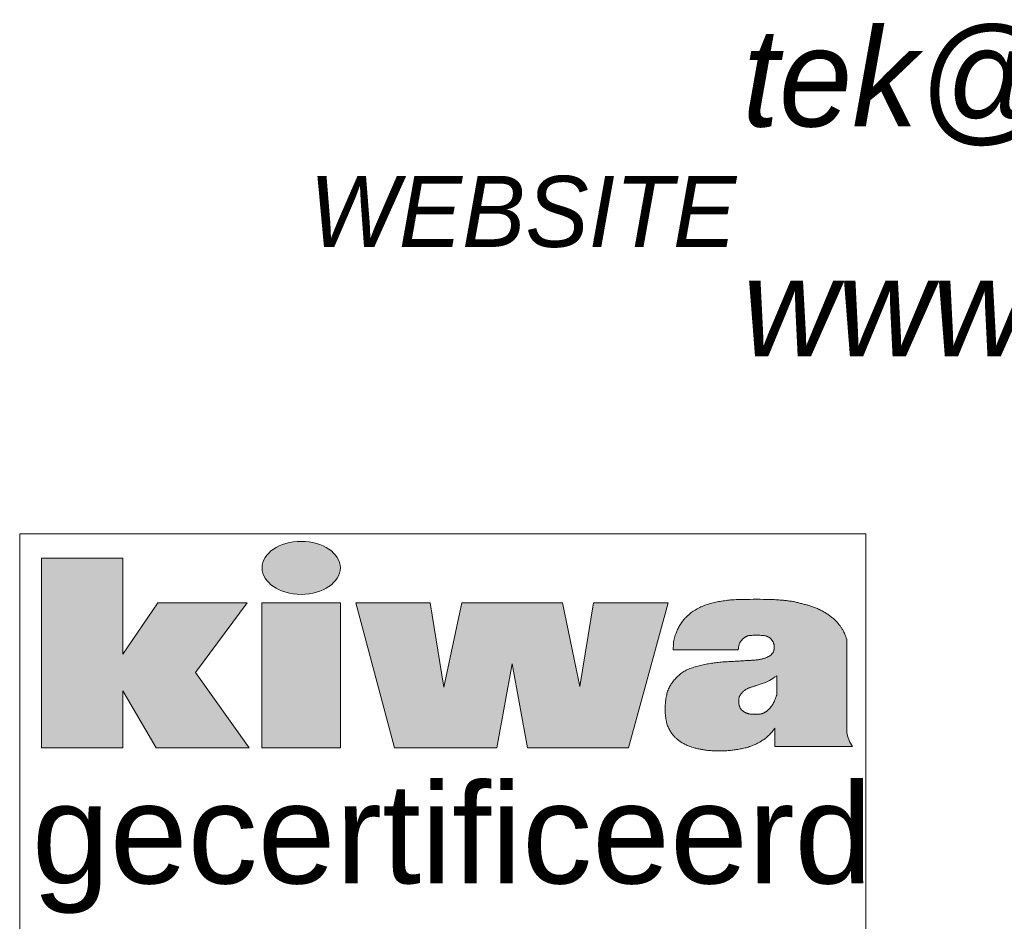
# Model space of a CAD drawing. Header units: millimetres. Extents: x -13501 to 278776, y 0 to 252300.
# Tile 125 of 131: x 262064 to 263868, y 171415 to 173066. Entities that reach past the tile are written whole.
import ezdxf
from ezdxf.enums import TextEntityAlignment as Align

# ---------------------------------------------------------------- set-up
doc = ezdxf.new("R2010")
doc.units = ezdxf.units.MM
doc.header["$LTSCALE"] = 100
doc.layers.get('0').update_dxf_attribs({"linetype": 'CONTINUOUS'})
doc.layers.add('Hulplijnen', color=7, linetype='CONTINUOUS', plot=False)
doc.layers.add('SCHERMER_ONDERHOEK', color=7, linetype='CONTINUOUS')
doc.layers.add('WT-tekst', color=7, linetype='CONTINUOUS')
doc.styles.add('B-01', font='GOTHICI.TTF')
doc.styles.add('cg omega', font='GOTHICI.TTF', dxfattribs={"width": 1.32})
doc.styles.add('CG OMEGA BOLD', font='GOTHICBI.TTF', dxfattribs={"width": 1.32})
doc.styles.add('SANSSERIF', font='sanss___.ttf')

# ---------------------------------------------------------------- blocks, each defined once
blk = doc.blocks.new('iso')
at = {"lineweight": 5}
h = blk.add_hatch(color=256, dxfattribs=at)
h.paths.add_polyline_path([(4.165, 23.666), (2.528, 23.666), (1.889, 22.727), (1.889, 24.481), (0.398, 24.481), (0.398, 21.011), (1.889, 21.011), (1.889, 22.052), (2.498, 21.011), (4.201, 21.011), (3.217, 22.388)])
h.paths.add_polyline_path([(5.873, 23.666), (4.437, 23.666), (4.437, 21.011), (5.873, 21.011)])
edge = h.paths.add_edge_path()
edge.add_ellipse((5.156, 24.305), major_axis=(-0.717, 0), ratio=0.676668, start_angle=0, end_angle=360)
h.paths.add_polyline_path([(7.521, 23.666), (6.157, 23.666), (6.863, 21.011), (8.741, 21.011), (9.019, 22.546), (9.304, 21.011), (11.148, 21.011), (11.88, 23.666), (10.512, 23.666), (10.262, 22.135), (9.944, 23.666), (8.101, 23.666), (7.77, 22.118)])
h.paths.add_polyline_path([(15.147, 22.995), (15.139, 23.023), (15.13, 23.048), (15.122, 23.071), (15.114, 23.091), (15.106, 23.11), (15.098, 23.127), (15.091, 23.143), (15.083, 23.158), (15.075, 23.172), (15.067, 23.185), (15.059, 23.198), (15.051, 23.21), (15.042, 23.222), (15.034, 23.234), (15.025, 23.246), (15.016, 23.257), (15.006, 23.269), (14.996, 23.281), (14.986, 23.293), (14.976, 23.305), (14.965, 23.317), (14.953, 23.329), (14.941, 23.341), (14.929, 23.353), (14.916, 23.365), (14.903, 23.376), (14.89, 23.388), (14.876, 23.399), (14.862, 23.411), (14.847, 23.422), (14.832, 23.433), (14.817, 23.444), (14.801, 23.454), (14.785, 23.465), (14.768, 23.475), (14.752, 23.485), (14.735, 23.495), (14.718, 23.505), (14.7, 23.515), (14.683, 23.524), (14.665, 23.533), (14.647, 23.542), (14.629, 23.551), (14.611, 23.559), (14.593, 23.567), (14.575, 23.575), (14.557, 23.582), (14.54, 23.588), (14.523, 23.594), (14.507, 23.6), (14.49, 23.605), (14.474, 23.61), (14.458, 23.615), (14.442, 23.62), (14.425, 23.624), (14.409, 23.628), (14.392, 23.633), (14.375, 23.637), (14.358, 23.642), (14.34, 23.646), (14.322, 23.651), (14.304, 23.655), (14.286, 23.66), (14.268, 23.664), (14.25, 23.669), (14.232, 23.673), (14.213, 23.677), (14.195, 23.682), (14.176, 23.686), (14.158, 23.689), (14.139, 23.693), (14.12, 23.696), (14.102, 23.698), (14.083, 23.701), (14.064, 23.703), (14.045, 23.705), (14.026, 23.707), (14.007, 23.709), (13.987, 23.711), (13.968, 23.713), (13.948, 23.714), (13.928, 23.716), (13.905, 23.718), (13.88, 23.72), (13.851, 23.722), (13.817, 23.724), (13.779, 23.725), (13.733, 23.727), (13.681, 23.727), (13.624, 23.728), (13.563, 23.729), (13.499, 23.729), (13.435, 23.729), (13.372, 23.728), (13.312, 23.728), (13.256, 23.727), (13.206, 23.726), (13.161, 23.725), (13.121, 23.723), (13.084, 23.721), (13.051, 23.719), (13.021, 23.717), (12.992, 23.714), (12.964, 23.711), (12.937, 23.708), (12.91, 23.704), (12.883, 23.7), (12.856, 23.695), (12.83, 23.691), (12.804, 23.686), (12.778, 23.681), (12.753, 23.676), (12.727, 23.67), (12.702, 23.664), (12.676, 23.658), (12.651, 23.652), (12.626, 23.644), (12.601, 23.637), (12.576, 23.629), (12.551, 23.62), (12.527, 23.611), (12.502, 23.6), (12.478, 23.59), (12.455, 23.579), (12.432, 23.567), (12.41, 23.556), (12.389, 23.544), (12.369, 23.532), (12.35, 23.52), (12.333, 23.509), (12.316, 23.497), (12.301, 23.486), (12.287, 23.474), (12.273, 23.463), (12.26, 23.452), (12.248, 23.441), (12.235, 23.431), (12.224, 23.42), (12.212, 23.409), (12.201, 23.398), (12.19, 23.387), (12.18, 23.375), (12.169, 23.363), (12.158, 23.351), (12.148, 23.338), (12.137, 23.324), (12.127, 23.31), (12.117, 23.295), (12.107, 23.28), (12.097, 23.264), (12.087, 23.247), (12.077, 23.231), (12.068, 23.213), (12.059, 23.196), (12.051, 23.178), (12.043, 23.161), (12.035, 23.144), (12.028, 23.127), (12.021, 23.111), (12.015, 23.096), (12.01, 23.082), (12.005, 23.068), (12.001, 23.055), (11.997, 23.043), (11.994, 23.031), (11.991, 23.019), (11.988, 23.007), (11.985, 22.994), (11.983, 22.981), (11.98, 22.966), (11.978, 22.949), (11.976, 22.929), (11.974, 22.905), (11.973, 22.877), (11.972, 22.843), (11.972, 22.802), (13.16, 22.802), (13.164, 22.832), (13.167, 22.856), (13.173, 22.885), (13.181, 22.912), (13.189, 22.929), (13.2, 22.949), (13.214, 22.97), (13.23, 22.988), (13.246, 23.004), (13.263, 23.018), (13.281, 23.031), (13.3, 23.043), (13.32, 23.054), (13.339, 23.061), (13.358, 23.065), (13.382, 23.068), (13.408, 23.069), (13.428, 23.07), (13.452, 23.07), (13.477, 23.071), (13.503, 23.071), (13.529, 23.07), (13.554, 23.07), (13.579, 23.069), (13.6, 23.068), (13.629, 23.066), (13.656, 23.061), (13.681, 23.055), (13.705, 23.044), (13.726, 23.031), (13.745, 23.017), (13.762, 23.001), (13.776, 22.984), (13.787, 22.966), (13.798, 22.948), (13.807, 22.928), (13.814, 22.909), (13.818, 22.889), (13.82, 22.868), (13.821, 22.847), (13.82, 22.825), (13.816, 22.804), (13.811, 22.783), (13.802, 22.763), (13.792, 22.745), (13.779, 22.728), (13.762, 22.712), (13.74, 22.695), (13.719, 22.681), (13.7, 22.671), (13.682, 22.663), (13.662, 22.655), (13.641, 22.648), (13.618, 22.642), (13.592, 22.635), (13.563, 22.629), (13.532, 22.624), (13.497, 22.619), (13.468, 22.617), (13.448, 22.615), (13.427, 22.614), (13.405, 22.612), (13.383, 22.611), (13.361, 22.61), (13.338, 22.609), (13.316, 22.608), (13.293, 22.606), (13.271, 22.605), (13.248, 22.603), (13.225, 22.602), (13.202, 22.6), (13.178, 22.598), (13.153, 22.597), (13.128, 22.595), (13.101, 22.594), (13.074, 22.592), (13.046, 22.591), (13.018, 22.59), (12.989, 22.588), (12.96, 22.587), (12.932, 22.585), (12.903, 22.583), (12.876, 22.582), (12.848, 22.58), (12.822, 22.577), (12.795, 22.575), (12.769, 22.572), (12.744, 22.569), (12.718, 22.566), (12.693, 22.563), (12.669, 22.559), (12.644, 22.555), (12.619, 22.55), (12.595, 22.545), (12.571, 22.54), (12.546, 22.535), (12.521, 22.53), (12.497, 22.524), (12.472, 22.518), (12.446, 22.512), (12.421, 22.506), (12.396, 22.499), (12.371, 22.492), (12.347, 22.485), (12.322, 22.477), (12.298, 22.469), (12.275, 22.46), (12.252, 22.451), (12.23, 22.441), (12.208, 22.431), (12.187, 22.42), (12.166, 22.408), (12.146, 22.396), (12.127, 22.382), (12.107, 22.368), (12.089, 22.353), (12.071, 22.337), (12.053, 22.321), (12.036, 22.304), (12.02, 22.287), (12.004, 22.27), (11.989, 22.252), (11.974, 22.235), (11.961, 22.218), (11.948, 22.201), (11.935, 22.183), (11.924, 22.165), (11.913, 22.147), (11.902, 22.128), (11.893, 22.109), (11.884, 22.089), (11.876, 22.068), (11.868, 22.047), (11.861, 22.025), (11.855, 22.004), (11.85, 21.981), (11.845, 21.959), (11.84, 21.937), (11.836, 21.914), (11.833, 21.891), (11.83, 21.869), (11.828, 21.845), (11.826, 21.822), (11.824, 21.798), (11.823, 21.773), (11.823, 21.748), (11.823, 21.722), (11.823, 21.695), (11.824, 21.668), (11.825, 21.641), (11.827, 21.614), (11.829, 21.588), (11.832, 21.563), (11.836, 21.539), (11.839, 21.516), (11.844, 21.494), (11.849, 21.473), (11.854, 21.453), (11.861, 21.434), (11.867, 21.415), (11.875, 21.397), (11.882, 21.379), (11.891, 21.361), (11.9, 21.344), (11.909, 21.327), (11.919, 21.311), (11.929, 21.295), (11.939, 21.28), (11.949, 21.265), (11.959, 21.252), (11.969, 21.239), (11.979, 21.228), (11.989, 21.217), (11.999, 21.207), (12.009, 21.197), (12.02, 21.187), (12.031, 21.178), (12.042, 21.169), (12.053, 21.159), (12.065, 21.15), (12.078, 21.141), (12.091, 21.132), (12.104, 21.122), (12.118, 21.113), (12.132, 21.104), (12.147, 21.095), (12.162, 21.087), (12.177, 21.078), (12.193, 21.07), (12.21, 21.062), (12.226, 21.054), (12.243, 21.047), (12.261, 21.039), (12.278, 21.033), (12.296, 21.027), (12.314, 21.021), (12.333, 21.015), (12.351, 21.01), (12.369, 21.006), (12.387, 21.001), (12.405, 20.997), (12.423, 20.993), (12.44, 20.989), (12.457, 20.986), (12.474, 20.983), (12.49, 20.979), (12.507, 20.977), (12.524, 20.974), (12.542, 20.971), (12.56, 20.969), (12.578, 20.967), (12.597, 20.964), (12.617, 20.963), (12.636, 20.961), (12.657, 20.959), (12.677, 20.958), (12.698, 20.957), (12.718, 20.955), (12.739, 20.955), (12.76, 20.954), (12.782, 20.953), (12.803, 20.953), (12.824, 20.953), (12.845, 20.953), (12.867, 20.954), (12.888, 20.954), (12.91, 20.955), (12.932, 20.956), (12.954, 20.958), (12.975, 20.96), (12.997, 20.962), (13.02, 20.964), (13.042, 20.966), (13.064, 20.969), (13.087, 20.972), (13.109, 20.975), (13.132, 20.978), (13.155, 20.981), (13.177, 20.985), (13.2, 20.989), (13.222, 20.993), (13.244, 20.998), (13.265, 21.002), (13.287, 21.008), (13.308, 21.013), (13.329, 21.019), (13.35, 21.025), (13.37, 21.032), (13.391, 21.04), (13.412, 21.048), (13.433, 21.056), (13.453, 21.065), (13.474, 21.074), (13.495, 21.084), (13.515, 21.094), (13.534, 21.104), (13.554, 21.115), (13.572, 21.126), (13.59, 21.137), (13.607, 21.148), (13.624, 21.159), (13.64, 21.171), (13.656, 21.183), (13.671, 21.195), (13.687, 21.208), (13.702, 21.221), (13.717, 21.235), (13.733, 21.25), (13.748, 21.265), (13.764, 21.282), (13.78, 21.301), (13.797, 21.322), (13.814, 21.345), (13.831, 21.371), (13.831, 21.035), (15.251, 21.035), (15.233, 21.063), (15.217, 21.094), (15.201, 21.127), (15.187, 21.161), (15.175, 21.196), (15.164, 21.229), (15.154, 21.26), (15.147, 21.288)])
h.paths.add_polyline_path([(13.445, 22.136), (13.458, 22.139), (13.471, 22.143), (13.485, 22.148), (13.499, 22.152), (13.514, 22.157), (13.529, 22.162), (13.546, 22.167), (13.563, 22.173), (13.581, 22.179), (13.599, 22.185), (13.619, 22.193), (13.639, 22.2), (13.661, 22.209), (13.684, 22.218), (13.708, 22.229), (13.734, 22.243), (13.763, 22.259), (13.794, 22.278), (13.828, 22.301), (13.865, 22.329), (13.865, 21.975), (13.857, 21.953), (13.847, 21.926), (13.836, 21.896), (13.826, 21.873), (13.817, 21.853), (13.806, 21.831), (13.794, 21.808), (13.78, 21.787), (13.765, 21.766), (13.749, 21.746), (13.732, 21.727), (13.715, 21.709), (13.698, 21.692), (13.679, 21.677), (13.658, 21.664), (13.635, 21.651), (13.61, 21.64), (13.584, 21.631), (13.56, 21.627), (13.54, 21.625), (13.519, 21.624), (13.498, 21.623), (13.475, 21.624), (13.454, 21.624), (13.433, 21.625), (13.413, 21.626), (13.392, 21.628), (13.373, 21.63), (13.35, 21.634), (13.322, 21.641), (13.294, 21.653), (13.272, 21.665), (13.255, 21.676), (13.236, 21.692), (13.215, 21.713), (13.201, 21.734), (13.191, 21.753), (13.182, 21.773), (13.176, 21.793), (13.171, 21.815), (13.169, 21.837), (13.169, 21.859), (13.17, 21.88), (13.172, 21.901), (13.175, 21.92), (13.18, 21.942), (13.19, 21.966), (13.202, 21.986), (13.215, 22.001), (13.229, 22.016), (13.245, 22.032), (13.261, 22.048), (13.279, 22.063), (13.297, 22.076), (13.316, 22.088), (13.337, 22.099), (13.358, 22.107), (13.38, 22.115), (13.403, 22.122), (13.425, 22.129)], flags=16)
for p, q in [((15.147, 21.288), (15.147, 22.995)), ((11.972, 22.802), (13.16, 22.802)), ((13.865, 21.975), (13.865, 22.329)), ((13.831, 21.371), (13.831, 21.035)), ((13.831, 21.035), (15.251, 21.035))]:
    blk.add_line(p, q, dxfattribs=at)
for points in [[(0.398, 24.481), (1.889, 24.481), (1.889, 22.727), (2.528, 23.666), (4.165, 23.666), (3.217, 22.388), (4.201, 21.011), (2.498, 21.011), (1.889, 22.052), (1.889, 21.011), (0.398, 21.011)], [(4.437, 23.666), (5.873, 23.666), (5.873, 21.011), (4.437, 21.011)], [(6.157, 23.666), (7.521, 23.666), (7.77, 22.118), (8.101, 23.666), (9.944, 23.666), (10.262, 22.135), (10.512, 23.666), (11.88, 23.666), (11.148, 21.011), (9.304, 21.011), (9.019, 22.546), (8.741, 21.011), (6.863, 21.011)]]:
    blk.add_lwpolyline(points, close=True, dxfattribs=at)
for points in [[(15.147, 22.995), (15.139, 23.023), (15.13, 23.048), (15.122, 23.071), (15.114, 23.091), (15.106, 23.11), (15.098, 23.127), (15.091, 23.143), (15.083, 23.158), (15.075, 23.172), (15.067, 23.185), (15.059, 23.198), (15.051, 23.21), (15.042, 23.222), (15.034, 23.234), (15.025, 23.246), (15.016, 23.257), (15.006, 23.269), (14.996, 23.281), (14.986, 23.293), (14.976, 23.305), (14.965, 23.317), (14.953, 23.329), (14.941, 23.341), (14.929, 23.353), (14.916, 23.365), (14.903, 23.376), (14.89, 23.388), (14.876, 23.399), (14.862, 23.411), (14.847, 23.422), (14.832, 23.433), (14.817, 23.444), (14.801, 23.454), (14.785, 23.465), (14.768, 23.475), (14.752, 23.485), (14.735, 23.495), (14.718, 23.505), (14.7, 23.515), (14.683, 23.524), (14.665, 23.533), (14.647, 23.542), (14.629, 23.551), (14.611, 23.559), (14.593, 23.567), (14.575, 23.575), (14.557, 23.582), (14.54, 23.588), (14.523, 23.594), (14.507, 23.6), (14.49, 23.605), (14.474, 23.61), (14.458, 23.615), (14.442, 23.62), (14.425, 23.624), (14.409, 23.628), (14.392, 23.633), (14.375, 23.637), (14.358, 23.642), (14.34, 23.646), (14.322, 23.651), (14.304, 23.655), (14.286, 23.66), (14.268, 23.664), (14.25, 23.669), (14.232, 23.673), (14.213, 23.677), (14.195, 23.682), (14.176, 23.686), (14.158, 23.689), (14.139, 23.693), (14.12, 23.696), (14.102, 23.698), (14.083, 23.701), (14.064, 23.703), (14.045, 23.705), (14.026, 23.707), (14.007, 23.709), (13.987, 23.711), (13.968, 23.713), (13.948, 23.714), (13.928, 23.716), (13.905, 23.718), (13.88, 23.72), (13.851, 23.722), (13.817, 23.724), (13.779, 23.725), (13.733, 23.727), (13.681, 23.727), (13.624, 23.728), (13.563, 23.729), (13.499, 23.729), (13.435, 23.729), (13.372, 23.728), (13.312, 23.728), (13.256, 23.727), (13.206, 23.726), (13.161, 23.725), (13.121, 23.723), (13.084, 23.721), (13.051, 23.719), (13.021, 23.717), (12.992, 23.714), (12.964, 23.711), (12.937, 23.708), (12.91, 23.704), (12.883, 23.7), (12.856, 23.695), (12.83, 23.691), (12.804, 23.686), (12.778, 23.681), (12.753, 23.676), (12.727, 23.67), (12.702, 23.664), (12.676, 23.658), (12.651, 23.652), (12.626, 23.644), (12.601, 23.637), (12.576, 23.629), (12.551, 23.62), (12.527, 23.611), (12.502, 23.6), (12.478, 23.59), (12.455, 23.579), (12.432, 23.567), (12.41, 23.556), (12.389, 23.544), (12.369, 23.532), (12.35, 23.52), (12.333, 23.509), (12.316, 23.497), (12.301, 23.486), (12.287, 23.474), (12.273, 23.463), (12.26, 23.452), (12.248, 23.441), (12.235, 23.431), (12.224, 23.42), (12.212, 23.409), (12.201, 23.398), (12.19, 23.387), (12.18, 23.375), (12.169, 23.363), (12.158, 23.351), (12.148, 23.338), (12.137, 23.324), (12.127, 23.31), (12.117, 23.295), (12.107, 23.28), (12.097, 23.264), (12.087, 23.247), (12.077, 23.231), (12.068, 23.213), (12.059, 23.196), (12.051, 23.178), (12.043, 23.161), (12.035, 23.144), (12.028, 23.127), (12.021, 23.111), (12.015, 23.096), (12.01, 23.082), (12.005, 23.068), (12.001, 23.055), (11.997, 23.043), (11.994, 23.031), (11.991, 23.019), (11.988, 23.007), (11.985, 22.994), (11.983, 22.981), (11.98, 22.966), (11.978, 22.949), (11.976, 22.929), (11.974, 22.905), (11.973, 22.877), (11.972, 22.843), (11.972, 22.802)], [(13.16, 22.802), (13.164, 22.832), (13.167, 22.856), (13.171, 22.876), (13.175, 22.893), (13.179, 22.906), (13.183, 22.917), (13.187, 22.926), (13.191, 22.934), (13.196, 22.942), (13.2, 22.949), (13.205, 22.956), (13.21, 22.963), (13.214, 22.97), (13.219, 22.976), (13.225, 22.982), (13.23, 22.988), (13.235, 22.993), (13.24, 22.999), (13.246, 23.004), (13.251, 23.009), (13.257, 23.014), (13.263, 23.018), (13.269, 23.023), (13.275, 23.027), (13.281, 23.031), (13.287, 23.035), (13.294, 23.039), (13.3, 23.043), (13.307, 23.047), (13.313, 23.05), (13.319, 23.053), (13.326, 23.056), (13.332, 23.058), (13.338, 23.061), (13.345, 23.063), (13.354, 23.064), (13.364, 23.066), (13.376, 23.067), (13.39, 23.068), (13.408, 23.069), (13.428, 23.07), (13.452, 23.07), (13.477, 23.071), (13.503, 23.071), (13.529, 23.07), (13.554, 23.07), (13.579, 23.069), (13.6, 23.068), (13.62, 23.066), (13.636, 23.064), (13.65, 23.062), (13.662, 23.06), (13.672, 23.057), (13.682, 23.054), (13.69, 23.051), (13.698, 23.047), (13.705, 23.044), (13.712, 23.04), (13.719, 23.035), (13.726, 23.031), (13.732, 23.027), (13.739, 23.022), (13.744, 23.017), (13.75, 23.013), (13.755, 23.008), (13.759, 23.003), (13.764, 22.998), (13.768, 22.993), (13.772, 22.988), (13.776, 22.983), (13.78, 22.978), (13.783, 22.972), (13.787, 22.966), (13.791, 22.96), (13.794, 22.954), (13.798, 22.948), (13.801, 22.942), (13.804, 22.935), (13.807, 22.929), (13.809, 22.922), (13.812, 22.916), (13.813, 22.909), (13.815, 22.902), (13.817, 22.896), (13.818, 22.889), (13.819, 22.882), (13.819, 22.875), (13.82, 22.868), (13.82, 22.861), (13.821, 22.854), (13.821, 22.847), (13.821, 22.84), (13.82, 22.833), (13.82, 22.825), (13.819, 22.818), (13.818, 22.811), (13.816, 22.804), (13.814, 22.797), (13.813, 22.79), (13.81, 22.783), (13.808, 22.776), (13.805, 22.77), (13.802, 22.763), (13.799, 22.757), (13.795, 22.751), (13.792, 22.745), (13.788, 22.74), (13.783, 22.734), (13.779, 22.728), (13.773, 22.723), (13.768, 22.717), (13.761, 22.712), (13.755, 22.706), (13.747, 22.7), (13.74, 22.695), (13.731, 22.689), (13.723, 22.684), (13.714, 22.679), (13.705, 22.674), (13.696, 22.669), (13.686, 22.665), (13.677, 22.661), (13.667, 22.657), (13.657, 22.653), (13.646, 22.65), (13.635, 22.647), (13.624, 22.643), (13.611, 22.64), (13.599, 22.637), (13.585, 22.634), (13.571, 22.631), (13.556, 22.628), (13.54, 22.625), (13.524, 22.623), (13.506, 22.62), (13.488, 22.618), (13.468, 22.617), (13.448, 22.615), (13.427, 22.614), (13.405, 22.612), (13.383, 22.611), (13.361, 22.61), (13.338, 22.609), (13.316, 22.608), (13.293, 22.606), (13.271, 22.605), (13.248, 22.603), (13.225, 22.602), (13.202, 22.6), (13.178, 22.598), (13.153, 22.597), (13.128, 22.595), (13.101, 22.594), (13.074, 22.592), (13.046, 22.591), (13.018, 22.59), (12.989, 22.588), (12.96, 22.587), (12.932, 22.585), (12.903, 22.583), (12.876, 22.582), (12.848, 22.58), (12.822, 22.577), (12.795, 22.575), (12.769, 22.572), (12.744, 22.569), (12.718, 22.566), (12.693, 22.563), (12.669, 22.559), (12.644, 22.555), (12.619, 22.55), (12.595, 22.545), (12.571, 22.54), (12.546, 22.535), (12.521, 22.53), (12.497, 22.524), (12.472, 22.518), (12.446, 22.512), (12.421, 22.506), (12.396, 22.499), (12.371, 22.492), (12.347, 22.485), (12.322, 22.477), (12.298, 22.469), (12.275, 22.46), (12.252, 22.451), (12.23, 22.441), (12.208, 22.431), (12.187, 22.42), (12.166, 22.408), (12.146, 22.396), (12.127, 22.382), (12.107, 22.368), (12.089, 22.353), (12.071, 22.337), (12.053, 22.321), (12.036, 22.304), (12.02, 22.287), (12.004, 22.27), (11.989, 22.252), (11.974, 22.235), (11.961, 22.218), (11.948, 22.201), (11.935, 22.183), (11.924, 22.165), (11.913, 22.147), (11.902, 22.128), (11.893, 22.109), (11.884, 22.089), (11.876, 22.068), (11.868, 22.047), (11.861, 22.025), (11.855, 22.004), (11.85, 21.981), (11.845, 21.959), (11.84, 21.937), (11.836, 21.914), (11.833, 21.891), (11.83, 21.869), (11.828, 21.845), (11.826, 21.822), (11.824, 21.798), (11.823, 21.773), (11.823, 21.748), (11.823, 21.722), (11.823, 21.695), (11.824, 21.668), (11.825, 21.641), (11.827, 21.614), (11.829, 21.588), (11.832, 21.563), (11.836, 21.539), (11.839, 21.516), (11.844, 21.494), (11.849, 21.473), (11.854, 21.453), (11.861, 21.434), (11.867, 21.415), (11.875, 21.397), (11.882, 21.379), (11.891, 21.361), (11.9, 21.344), (11.909, 21.327), (11.919, 21.311), (11.929, 21.295), (11.939, 21.28), (11.949, 21.265), (11.959, 21.252), (11.969, 21.239), (11.979, 21.228), (11.989, 21.217), (11.999, 21.207), (12.009, 21.197), (12.02, 21.187), (12.031, 21.178), (12.042, 21.169), (12.053, 21.159), (12.065, 21.15), (12.078, 21.141), (12.091, 21.132), (12.104, 21.122), (12.118, 21.113), (12.132, 21.104), (12.147, 21.095), (12.162, 21.087), (12.177, 21.078), (12.193, 21.07), (12.21, 21.062), (12.226, 21.054), (12.243, 21.047), (12.261, 21.039), (12.278, 21.033), (12.296, 21.027), (12.314, 21.021), (12.333, 21.015), (12.351, 21.01), (12.369, 21.006), (12.387, 21.001), (12.405, 20.997), (12.423, 20.993), (12.44, 20.989), (12.457, 20.986), (12.474, 20.983), (12.49, 20.979), (12.507, 20.977), (12.524, 20.974), (12.542, 20.971), (12.56, 20.969), (12.578, 20.967), (12.597, 20.964), (12.617, 20.963), (12.636, 20.961), (12.657, 20.959), (12.677, 20.958), (12.698, 20.957), (12.718, 20.955), (12.739, 20.955), (12.76, 20.954), (12.782, 20.953), (12.803, 20.953), (12.824, 20.953), (12.845, 20.953), (12.867, 20.954), (12.888, 20.954), (12.91, 20.955), (12.932, 20.956), (12.954, 20.958), (12.975, 20.96), (12.997, 20.962), (13.02, 20.964), (13.042, 20.966), (13.064, 20.969), (13.087, 20.972), (13.109, 20.975), (13.132, 20.978), (13.155, 20.981), (13.177, 20.985), (13.2, 20.989), (13.222, 20.993), (13.244, 20.998), (13.265, 21.002), (13.287, 21.008), (13.308, 21.013), (13.329, 21.019), (13.35, 21.025), (13.37, 21.032), (13.391, 21.04), (13.412, 21.048), (13.433, 21.056), (13.453, 21.065), (13.474, 21.074), (13.495, 21.084), (13.515, 21.094), (13.534, 21.104), (13.554, 21.115), (13.572, 21.126), (13.59, 21.137), (13.607, 21.148), (13.624, 21.159), (13.64, 21.171), (13.656, 21.183), (13.671, 21.195), (13.687, 21.208), (13.702, 21.221), (13.717, 21.235), (13.733, 21.25), (13.748, 21.265), (13.764, 21.282), (13.78, 21.301), (13.797, 21.322), (13.814, 21.345), (13.831, 21.371)], [(13.865, 22.329), (13.828, 22.301), (13.794, 22.278), (13.763, 22.259), (13.734, 22.243), (13.708, 22.229), (13.684, 22.218), (13.661, 22.209), (13.639, 22.2), (13.619, 22.193), (13.599, 22.185), (13.581, 22.179), (13.563, 22.173), (13.546, 22.167), (13.529, 22.162), (13.514, 22.157), (13.499, 22.152), (13.485, 22.148), (13.471, 22.143), (13.458, 22.139), (13.445, 22.136), (13.433, 22.132), (13.421, 22.128), (13.41, 22.125), (13.398, 22.121), (13.387, 22.117), (13.375, 22.114), (13.364, 22.11), (13.353, 22.105), (13.343, 22.101), (13.332, 22.096), (13.322, 22.091), (13.312, 22.085), (13.302, 22.079), (13.292, 22.073), (13.283, 22.066), (13.274, 22.058), (13.265, 22.051), (13.257, 22.043), (13.248, 22.036), (13.24, 22.028), (13.233, 22.02), (13.225, 22.013), (13.218, 22.005), (13.212, 21.997), (13.206, 21.99), (13.2, 21.982), (13.195, 21.974), (13.19, 21.966), (13.186, 21.958), (13.183, 21.95), (13.18, 21.942), (13.178, 21.933), (13.176, 21.924), (13.174, 21.915), (13.172, 21.905), (13.171, 21.896), (13.17, 21.886), (13.169, 21.875), (13.169, 21.864), (13.169, 21.854), (13.169, 21.843), (13.17, 21.832), (13.171, 21.821), (13.172, 21.81), (13.175, 21.799), (13.177, 21.788), (13.181, 21.778), (13.184, 21.768), (13.189, 21.758), (13.193, 21.748), (13.198, 21.739), (13.204, 21.73), (13.209, 21.722), (13.216, 21.714), (13.222, 21.706), (13.229, 21.699), (13.236, 21.692), (13.244, 21.686), (13.251, 21.679), (13.26, 21.674), (13.268, 21.668), (13.277, 21.663), (13.285, 21.658), (13.294, 21.653), (13.304, 21.649), (13.313, 21.645), (13.322, 21.642), (13.332, 21.639), (13.341, 21.636), (13.35, 21.634), (13.36, 21.632), (13.369, 21.63), (13.379, 21.629), (13.388, 21.628), (13.398, 21.627), (13.408, 21.626), (13.418, 21.626), (13.428, 21.625), (13.438, 21.625), (13.449, 21.624), (13.46, 21.624), (13.47, 21.624), (13.481, 21.624), (13.492, 21.623), (13.502, 21.624), (13.513, 21.624), (13.523, 21.624), (13.534, 21.625), (13.544, 21.625), (13.555, 21.627), (13.564, 21.628), (13.574, 21.63), (13.584, 21.632), (13.593, 21.635), (13.602, 21.637), (13.611, 21.641), (13.619, 21.644), (13.627, 21.648), (13.635, 21.652), (13.643, 21.656), (13.65, 21.66), (13.658, 21.664), (13.665, 21.668), (13.672, 21.673), (13.678, 21.678), (13.685, 21.682), (13.691, 21.687), (13.698, 21.693), (13.704, 21.698), (13.71, 21.703), (13.716, 21.709), (13.721, 21.715), (13.727, 21.721), (13.733, 21.727), (13.738, 21.733), (13.744, 21.74), (13.749, 21.746), (13.754, 21.753), (13.76, 21.76), (13.765, 21.766), (13.77, 21.773), (13.775, 21.78), (13.78, 21.787), (13.784, 21.794), (13.789, 21.801), (13.793, 21.808), (13.798, 21.816), (13.802, 21.823), (13.806, 21.831), (13.811, 21.84), (13.815, 21.848), (13.819, 21.858), (13.824, 21.867), (13.828, 21.878), (13.833, 21.89), (13.839, 21.903), (13.844, 21.918), (13.851, 21.934), (13.857, 21.953), (13.865, 21.975)], [(15.251, 21.035), (15.233, 21.063), (15.217, 21.094), (15.201, 21.127), (15.187, 21.161), (15.175, 21.196), (15.164, 21.229), (15.154, 21.26), (15.147, 21.288)]]:
    blk.add_lwpolyline(points, dxfattribs=at)
blk.add_ellipse((5.156, 24.305), major_axis=(-0.717, 0), ratio=0.676668, dxfattribs=at)
at = {"layer": 'Hulplijnen', "lineweight": 5}
blk.add_lwpolyline([(0, 24.928), (15.497, 24.928), (15.497, 0), (0, 0)], close=True, dxfattribs=at)
at = {"lineweight": 5, "insert": (0.223, 20.363), "char_height": 1.836, "width": 15.02413, "attachment_point": 1, "style": 'SANSSERIF'}
blk.add_mtext('gecertificeerd', dxfattribs=at)
blk = doc.blocks.new('1350x840')
at = {"layer": 'WT-tekst'}
blk.add_blockref('iso', (-41.358, 4.32), dxfattribs=at)
at = {"layer": 'SCHERMER_ONDERHOEK', "color": 162, "style": 'cg omega'}
for s, p in [('tek@schermerbv.nl', (-28.118, 36.705)), ('www.schermerbv.nl', (-28.118, 32.5))]:
    blk.add_text(s, height=1.8, dxfattribs=at).set_placement(p)
at = {"layer": 'SCHERMER_ONDERHOEK', "color": 240, "style": 'cg omega'}
blk.add_text('WEBSITE', height=1.3, dxfattribs=at).set_placement((-28.232, 34.5), align=Align.RIGHT)
at = {"layer": 'SCHERMER_ONDERHOEK', "style": 'B-01'}
for tag, p in [('WIJZA', (-161.007, 168.4)), ('WIJZG', (-75.507, 168.4)), ('OMSCHRIJVINGA', (-161.007, 162)), ('OMSCHRIJVINGG', (-75.507, 162)), ('WIJZB', (-161.007, 155.6)), ('WIJZH', (-75.507, 155.6)), ('OMSCHRIJVINGB', (-161.007, 149.2)), ('OMSCHRIJVINGH', (-75.507, 149.2)), ('WIJZC', (-161.007, 142.8)), ('WIJZI', (-75.507, 142.8)), ('OMSCHRIJVINGC', (-161.007, 136.4)), ('OMSCHRIJVINGI', (-75.507, 136.4)), ('WIJZD', (-161.007, 130)), ('WIJZJ', (-75.507, 130)), ('OMSCHRIJVINGD', (-161.007, 123.6)), ('OMSCHRIJVINGJ', (-75.507, 123.6)), ('WIJZE', (-161.007, 117.2)), ('WIJZK', (-75.507, 117.2)), ('OMSCHRIJVINGE', (-161.007, 110.8)), ('OMSCHRIJVINGK', (-75.507, 110.8)), ('WIJZF', (-161.007, 104.4)), ('WIJZL', (-75.507, 104.4)), ('OMSCHRIJVINGF', (-161.007, 98)), ('OMSCHRIJVINGL', (-75.507, 98))]:
    blk.add_attdef(tag, text='', height=1.8, dxfattribs=at).set_placement(p, align=Align.MIDDLE_LEFT)
at = {"layer": 'SCHERMER_ONDERHOEK', "style": 'cg omega', "oblique": 15, "width": 1.32}
blk.add_attdef('STATUS', (-179.5, 76.8), '', height=3.5, dxfattribs=at)
at = {"layer": 'SCHERMER_ONDERHOEK', "width": 1.32}
for tag, height, style, p in [('BENAMING', 2.34, 'CG OMEGA BOLD', (-161.258, 58)), ('BENAMING2', 2.34, 'CG OMEGA BOLD', (-161.258, 51.6)), ('BETREFT', 2.34, 'CG OMEGA BOLD', (-161.258, 45.2)), ('SCHAAL', 1.8, 'cg omega', (-161.258, 38.8)), ('TEKENAAR', 1.8, 'cg omega', (-161.258, 32.4)), ('DATUM', 1.8, 'cg omega', (-161.258, 26)), ('A?', 1.8, 'cg omega', (-72.693, 19.6)), ('NR', 1.8, 'cg omega', (-125.231, 19.6)), ('TEKNR.', 2.34, 'CG OMEGA BOLD', (-72.693, 13.2)), ('DD', 1.8, 'cg omega', (-125.231, 13.2))]:
    blk.add_attdef(tag, text='', height=height, dxfattribs=dict(at, style=style)).set_placement(p, align=Align.MIDDLE_LEFT)

msp = doc.modelspace()

# ---------------------------------------------------------------- block references
at = {"xscale": 100, "yscale": 100, "zscale": 100}
msp.add_blockref('1350x840', (266200, 169200), dxfattribs=at)

doc.saveas('drawing.dxf')
